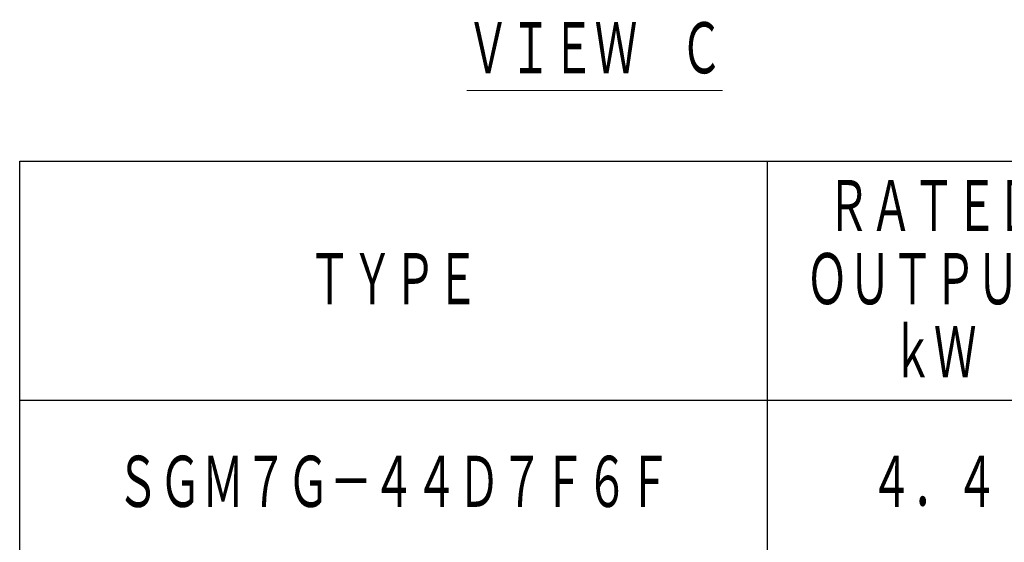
# Model space of a CAD drawing. Header units: millimetres. Extents: x 0 to 1300, y 0 to 891.
# Tile 6 of 127: x 495 to 673, y 94 to 189. Entities that reach past the tile are written whole.
import ezdxf

# ---------------------------------------------------------------- set-up
doc = ezdxf.new("R2010")
doc.units = ezdxf.units.MM
doc.header["$LTSCALE"] = 0.545669
doc.layers.add('NoLayerName_001', color=7, linetype='Continuous')
doc.styles.get("Standard").update_dxf_attribs({"font": 'txt', "bigfont": 'extfont2'})

msp = doc.modelspace()

# ---------------------------------------------------------------- linework, layer by layer
at = {"layer": 'NoLayerName_001', "color": 7, "linetype": 'Continuous', "lineweight": 25}
for p, q in [((495, 163.2), (1230, 163.2)), ((495, 90), (495, 163.2)), ((630, 90), (630, 163.2)), ((1230, 120), (495, 120))]:
    msp.add_line(p, q, dxfattribs=at)

# ---------------------------------------------------------------- texts
at = {"layer": 'NoLayerName_001', "color": 3, "lineweight": 13, "insert": (575.6765, 178.0369), "char_height": 10.5, "attachment_point": 7}
msp.add_mtext('\\A1;\\W0.6667;\\LＶＩＥＷ\u3000Ｃ\\l', dxfattribs=at)
at = {"layer": 'NoLayerName_001', "color": 7, "lineweight": 13, "char_height": 10.5, "attachment_point": 5}
for s, insert in [('\\A1;\\W0.6667;ＲＡＴＥＤ', (660, 154.8)), ('\\A1;\\W0.6667;ＴＹＰＥ', (562.5, 141.6)), ('\\A1;\\W0.6667;ＯＵＴＰＵＴ', (660, 141.6)), ('\\A1;\\W0.6667;ｋＷ', (660, 128.4)), ('\\A1;\\W0.6667;ＳＧＭ７Ｇ－４４Ｄ７Ｆ６Ｆ', (562.5, 105)), ('\\A1;\\W0.6667;４．４', (660, 105))]:
    msp.add_mtext(s, dxfattribs=dict(at, insert=insert))

doc.saveas('drawing.dxf')
